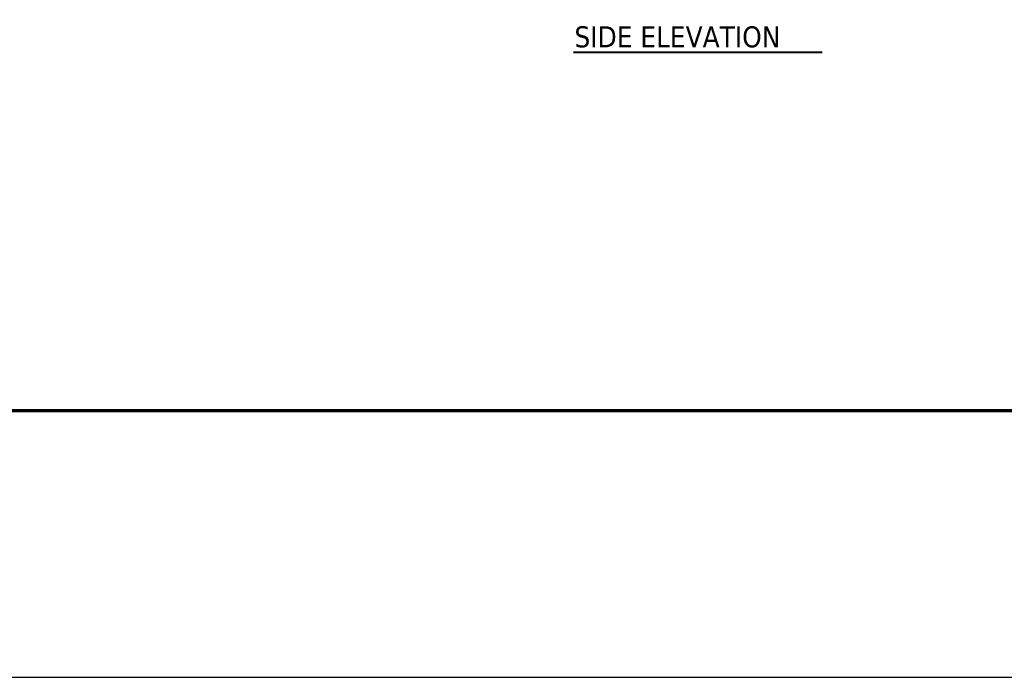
# Model space of a CAD drawing. Header units: inches. Extents: x 36 to 1719, y -84 to 1122.
# Tile 80 of 256: x 598 to 1019, y -84 to 197. Entities that reach past the tile are written whole.
import ezdxf

# ---------------------------------------------------------------- set-up
doc = ezdxf.new("R2010")
doc.units = ezdxf.units.IN
doc.header["$LTSCALE"] = 48
doc.header["$MEASUREMENT"] = 0
for name, color, linetype, lineweight in [('Border (ANSI)', 7, 'Continuous', 70), ('Sketch Geometry (ANSI)', 7, 'Continuous', 25), ('Symbol (ANSI)', 7, 'Continuous', 25)]:
    doc.layers.add(name, color=color, linetype=linetype, lineweight=lineweight)
doc.styles.add('Label Text (ANSI)', font='tahomabd.ttf')

# ---------------------------------------------------------------- blocks, each defined once
blk = doc.blocks.new('Borders SUPERIOR BORDER')
at = {"layer": 'Border (ANSI)'}
blk.add_line((35.25, 0.625), (0.75, 0.625), dxfattribs=at)

msp = doc.modelspace()

# ---------------------------------------------------------------- linework, layer by layer
at = {"layer": 'Sketch Geometry (ANSI)'}
msp.add_line((202.25414, -84.04305), (1718.69797, -84.04305), dxfattribs=at)
at = {"layer": 'Symbol (ANSI)', "lineweight": 40}
msp.add_line((834.97461, 183.42895), (941.45635, 183.42895), dxfattribs=at)

# ---------------------------------------------------------------- block references
at = {"xscale": 48, "yscale": 48, "zscale": 48}
msp.add_blockref('Borders SUPERIOR BORDER', (0, 0), dxfattribs=at)

# ---------------------------------------------------------------- texts
at = {"layer": 'Symbol (ANSI)', "insert": (835.41499, 185.26922), "char_height": 9.0239998, "attachment_point": 7, "style": 'Label Text (ANSI)'}
msp.add_mtext('SIDE ELEVATION', dxfattribs=at)

doc.saveas('drawing.dxf')
